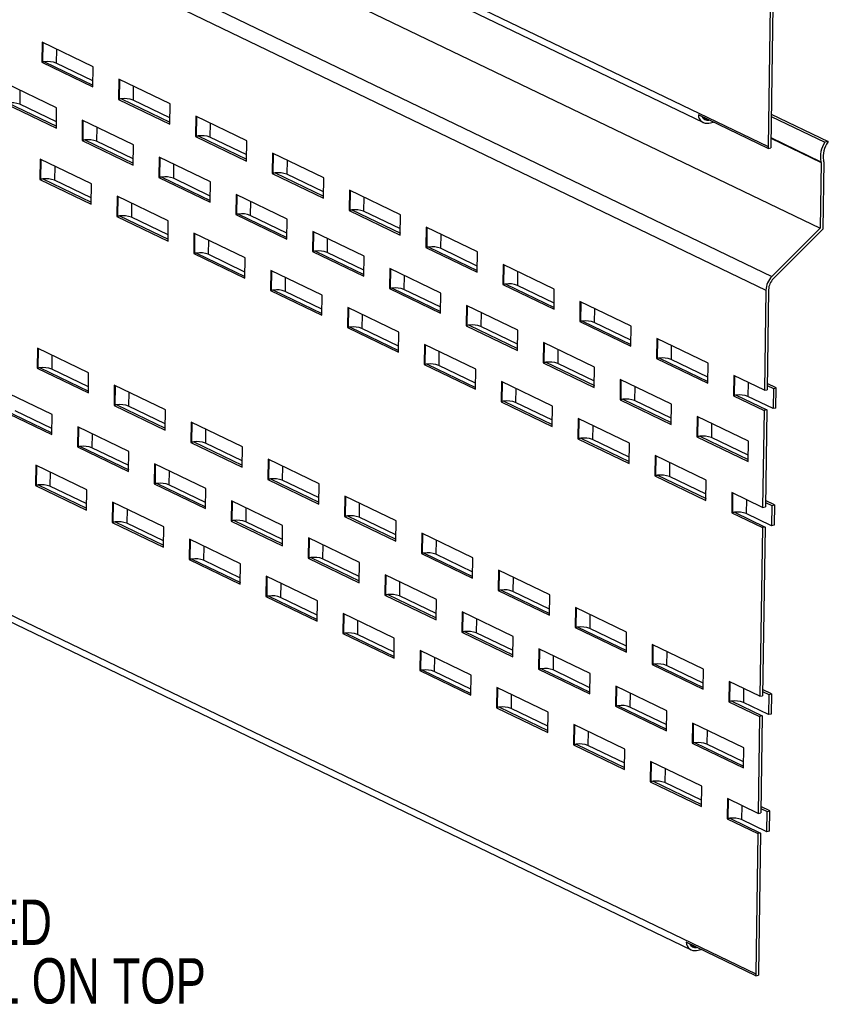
# Paper-space layout 'Sheet3' of a CAD drawing. Header units: inches. Extents: x 0.5 to 19.2, y -4 to 10.7.
# Tile 7 of 27: x 2.6 to 5.1, y 2.7 to 5.7. Entities that reach past the tile are written whole.
import ezdxf

# ---------------------------------------------------------------- set-up
doc = ezdxf.new("R2010")
doc.units = ezdxf.units.IN
doc.header["$MEASUREMENT"] = 0
doc.layers.add('FORMAT', color=7, linetype='Continuous')
doc.styles.add('SLDTEXTSTYLE3', font='TXT', dxfattribs={"width": 0.75})

# ---------------------------------------------------------------- blocks, each defined once
blk = doc.blocks.new('SW_NOTE_4')
at = {"layer": 'FORMAT', "color": 0, "char_height": 0.137795, "attachment_point": 1, "style": 'SLDTEXTSTYLE3'}
for s, insert in [('OVER LAP DETAIL', (0.0202, 0.0677)), ('CAN BE OVERLAPPED', (0.0202, -0.1105)), ('WITH EITHER PANEL ON TOP', (0.0202, -0.2887))]:
    blk.add_mtext(s, dxfattribs=dict(at, insert=insert))

psp = doc.layouts.new('Sheet3')

# ---------------------------------------------------------------- linework, layer by layer
at = {"color": 7, "linetype": 'Continuous', "lineweight": 25}
for p, q in [((1.5201318, 6.9764725), (4.9124979, 5.3421456)), ((1.7475972, 6.84546), (4.7159176, 5.4154239)), ((1.6782918, 6.7283919), (5.0706579, 5.094065)), ((1.5315802, 6.5818376), (4.9239463, 4.9475106)), ((1.5136494, 6.5399501), (4.9060153, 4.9056232)), ((4.9188336, 5.7687961), (4.9124979, 5.3421456)), ((4.9270805, 5.7705021), (4.9207449, 5.3438516)), ((2.7046353, 5.6599364), (2.7037218, 5.5984223)), ((2.8602746, 5.5849547), (2.7046353, 5.6599364)), ((2.7037218, 5.5984223), (2.7068388, 5.5990671)), ((2.7037218, 5.5984223), (2.8593611, 5.5234406)), ((2.7123435, 5.5999478), (2.8594448, 5.5290793)), ((2.85964, 5.5422216), (2.7478849, 5.5960614)), ((2.8593611, 5.5234406), (2.8602746, 5.5849547)), ((2.9383613, 5.5473351), (2.9374479, 5.4858211)), ((3.0940005, 5.4723534), (2.9383613, 5.5473351)), ((2.7491259, 5.4599287), (2.5934867, 5.5349104)), ((2.9374479, 5.4858211), (2.9405648, 5.4864658)), ((2.9374479, 5.4858211), (3.0930871, 5.4108394)), ((2.9460696, 5.4873465), (3.0931709, 5.4164781)), ((3.0933659, 5.4296204), (2.9816109, 5.4834602)), ((2.5925732, 5.4733964), (2.7482124, 5.3984146)), ((2.6011949, 5.4749218), (2.7482962, 5.4040534)), ((2.7484913, 5.4171956), (2.6367363, 5.4710355)), ((2.7482124, 5.3984146), (2.7491259, 5.4599287)), ((3.0930871, 5.4108394), (3.0940005, 5.4723534)), ((2.8272127, 5.4223092), (2.8262992, 5.3607951)), ((2.982852, 5.3473274), (2.8272127, 5.4223092)), ((3.1720873, 5.4347338), (3.1711739, 5.3732198)), ((3.3277266, 5.3597521), (3.1720873, 5.4347338)), ((4.9127698, 5.33672), (4.7007468, 5.4388655)), ((4.7326582, 5.4230734), (4.7332657, 5.423199)), ((4.9220804, 5.4337923), (5.0848826, 5.3553597)), ((4.9221922, 5.4413096), (5.0958772, 5.357634)), ((4.7325174, 5.4136039), (4.7469748, 5.4165945)), ((2.8262992, 5.3607951), (2.8294162, 5.3614399)), ((2.8262992, 5.3607951), (2.9819384, 5.2858133)), ((2.8349208, 5.3623205), (2.9820221, 5.2914521)), ((2.9822173, 5.3045944), (2.8704623, 5.3584342)), ((3.1711739, 5.3732198), (3.1742908, 5.3738646)), ((3.1711739, 5.3732198), (3.3268131, 5.2982381)), ((3.1797954, 5.3747453), (3.3268969, 5.3038768)), ((3.327092, 5.3170191), (3.2153369, 5.3708589)), ((3.3268131, 5.2982381), (3.3277266, 5.3597521)), ((5.0958772, 5.357634), (5.0848826, 5.3553597)), ((2.9819384, 5.2858133), (2.982852, 5.3473274)), ((4.9127698, 5.33672), (4.9211388, 5.3384512)), ((2.6993481, 5.3039005), (2.6984346, 5.2423865)), ((2.8549874, 5.2289189), (2.6993481, 5.3039005)), ((3.0609387, 5.3097079), (3.0600252, 5.2481939)), ((3.216578, 5.2347261), (3.0609387, 5.3097079)), ((3.4058133, 5.3221326), (3.4048998, 5.2606185)), ((3.5614526, 5.2471508), (3.4058133, 5.3221326)), ((5.0736296, 5.2941823), (5.0706579, 5.094065)), ((5.0818766, 5.2958883), (5.0788315, 5.0908414)), ((2.6984346, 5.2423865), (2.7015516, 5.2430312)), ((2.6984346, 5.2423865), (2.8540739, 5.1674048)), ((2.7070563, 5.243912), (2.8541576, 5.1730435)), ((2.8543528, 5.1861858), (2.7425977, 5.2400256)), ((3.0600252, 5.2481939), (3.0631422, 5.2488386)), ((3.0600252, 5.2481939), (3.2156644, 5.1732121)), ((3.0686469, 5.2497193), (3.2157482, 5.1788509)), ((3.2159434, 5.1919932), (3.1041883, 5.2458329)), ((3.4048998, 5.2606185), (3.4080168, 5.2612633)), ((3.4048998, 5.2606185), (3.560539, 5.1856368)), ((3.4135215, 5.262144), (3.5606228, 5.1912756)), ((3.560818, 5.2044178), (3.4490629, 5.2582576)), ((3.560539, 5.1856368), (3.5614526, 5.2471508)), ((2.8540739, 5.1674048), (2.8549874, 5.2289189)), ((3.2156644, 5.1732121), (3.216578, 5.2347261)), ((3.6395394, 5.2095314), (3.6386258, 5.1480173)), ((3.7951786, 5.1345496), (3.6395394, 5.2095314)), ((2.9330742, 5.1912993), (2.9321607, 5.1297852)), ((3.0887134, 5.1163176), (2.9330742, 5.1912993)), ((3.2946646, 5.1971066), (3.2937512, 5.1355926)), ((3.4503039, 5.1221249), (3.2946646, 5.1971066)), ((3.6386258, 5.1480173), (3.6417429, 5.148662)), ((3.6472475, 5.1495427), (3.7943488, 5.0786743)), ((2.9321607, 5.1297852), (2.9352777, 5.13043)), ((2.9321607, 5.1297852), (3.0877998, 5.0548035)), ((2.9407824, 5.1313107), (3.0878836, 5.0604422)), ((3.0880788, 5.0735845), (2.9763238, 5.1274243)), ((3.2937512, 5.1355926), (3.2968681, 5.1362374)), ((3.2937512, 5.1355926), (3.4493904, 5.0606108)), ((3.3023729, 5.137118), (3.4494742, 5.0662496)), ((3.4496694, 5.0793919), (3.3379142, 5.1332317)), ((3.4493904, 5.0606108), (3.4503039, 5.1221249)), ((3.6386258, 5.1480173), (3.7942651, 5.0730355)), ((3.794544, 5.0918166), (3.682789, 5.1456563)), ((3.7942651, 5.0730355), (3.7951786, 5.1345496)), ((3.0877998, 5.0548035), (3.0887134, 5.1163176)), ((3.8732653, 5.0969301), (3.8723518, 5.035416)), ((4.0289045, 5.0219483), (3.8732653, 5.0969301)), ((5.0706579, 5.094065), (4.9239463, 4.9475106)), ((5.0788315, 5.0908414), (4.9285613, 4.9407322)), ((3.1668002, 5.078698), (3.1658866, 5.017184)), ((3.3224394, 5.0037163), (3.1668002, 5.078698)), ((3.5283907, 5.0845053), (3.5274772, 5.0229913)), ((3.6840299, 5.0095236), (3.5283907, 5.0845053)), ((3.8723518, 5.035416), (3.8754688, 5.0360608)), ((3.8723518, 5.035416), (4.0279911, 4.9604343)), ((3.8809735, 5.0369414), (4.0280748, 4.966073)), ((4.0282701, 4.9792153), (3.9165149, 5.0330551)), ((3.1658866, 5.017184), (3.1690037, 5.0178287)), ((3.1658866, 5.017184), (3.3215259, 4.9422022)), ((3.1745083, 5.0187094), (3.3216096, 4.947841)), ((3.3218048, 4.9609833), (3.2100498, 5.014823)), ((3.3215259, 4.9422022), (3.3224394, 5.0037163)), ((3.5274772, 5.0229913), (3.5305941, 5.0236361)), ((3.5274772, 5.0229913), (3.6831165, 4.9480096)), ((3.5360989, 5.0245168), (3.6832002, 4.9536484)), ((3.6833953, 4.9667906), (3.5716402, 5.0206304)), ((3.6831165, 4.9480096), (3.6840299, 5.0095236)), ((4.0279911, 4.9604343), (4.0289045, 5.0219483)), ((3.7621167, 4.9719041), (3.7612033, 4.91039)), ((3.9177559, 4.8969224), (3.7621167, 4.9719041)), ((4.1069913, 4.9843288), (4.1060779, 4.9228148)), ((4.2626307, 4.9093471), (4.1069913, 4.9843288)), ((3.4005261, 4.9660968), (3.3996126, 4.9045827)), ((3.5561653, 4.891115), (3.4005261, 4.9660968)), ((3.7612033, 4.91039), (3.7643202, 4.9110348)), ((3.7612033, 4.91039), (3.9168425, 4.8354083)), ((3.7698248, 4.9119155), (3.9169261, 4.8410471)), ((4.1060779, 4.9228148), (4.1091948, 4.9234595)), ((4.1060779, 4.9228148), (4.261717, 4.847833)), ((4.1146996, 4.9243402), (4.2618009, 4.8534718)), ((4.2619959, 4.8666141), (4.1502409, 4.9204538)), ((4.261717, 4.847833), (4.2626307, 4.9093471)), ((3.3996126, 4.9045827), (3.4027296, 4.9052275)), ((3.3996126, 4.9045827), (3.5552519, 4.829601)), ((3.4082343, 4.9061081), (3.5553356, 4.8352397)), ((3.5555309, 4.848382), (3.4437758, 4.9022218)), ((3.5552519, 4.829601), (3.5561653, 4.891115)), ((3.9171213, 4.8541893), (3.8053663, 4.9080292)), ((3.9168425, 4.8354083), (3.9177559, 4.8969224)), ((4.9060153, 4.9056232), (4.9015001, 4.6015614)), ((4.9142623, 4.9073292), (4.9097471, 4.6032674)), ((3.6342521, 4.8534955), (3.6333387, 4.7919815)), ((3.7898914, 4.7785137), (3.6342521, 4.8534955)), ((3.9958427, 4.8593028), (3.9949291, 4.7977888)), ((4.151482, 4.7843211), (3.9958427, 4.8593028)), ((4.3407172, 4.8717275), (4.3398038, 4.8102135)), ((4.4963566, 4.7967458), (4.3407172, 4.8717275)), ((3.6333387, 4.7919815), (3.6364556, 4.7926262)), ((3.6333387, 4.7919815), (3.7889779, 4.7169997)), ((3.6419604, 4.7935069), (3.7890617, 4.7226385)), ((3.7892567, 4.7357808), (3.6775017, 4.7896205)), ((3.9949291, 4.7977888), (3.9980462, 4.7984335)), ((3.9949291, 4.7977888), (4.1505684, 4.7228071)), ((4.0035508, 4.7993142), (4.1506521, 4.7284458)), ((4.1508474, 4.741588), (4.0390923, 4.7954279)), ((4.3398038, 4.8102135), (4.3429207, 4.8108583)), ((4.3398038, 4.8102135), (4.4954432, 4.7352318)), ((4.3484256, 4.8117389), (4.4955268, 4.7408705)), ((4.4957221, 4.7540128), (4.3839669, 4.8078526)), ((4.4954432, 4.7352318), (4.4963566, 4.7967458)), ((3.7889779, 4.7169997), (3.7898914, 4.7785137)), ((4.1505684, 4.7228071), (4.151482, 4.7843211)), ((4.5744434, 4.7591262), (4.5735299, 4.6976122)), ((4.7300825, 4.6841445), (4.5744434, 4.7591262)), ((2.6908222, 4.7297695), (2.6899088, 4.6682554)), ((2.8464615, 4.6547877), (2.6908222, 4.7297695)), ((3.8679781, 4.7408942), (3.8670647, 4.6793802)), ((4.0236174, 4.6659124), (3.8679781, 4.7408942)), ((4.2295686, 4.7467016), (4.2286552, 4.6851874)), ((4.385208, 4.6717198), (4.2295686, 4.7467016)), ((4.5821515, 4.6991377), (4.7292529, 4.6282692)), ((2.6985304, 4.6697809), (2.8456317, 4.5989125)), ((3.8670647, 4.6793802), (3.8701816, 4.680025)), ((3.8670647, 4.6793802), (4.022704, 4.6043985)), ((3.8756863, 4.6809057), (4.0227877, 4.6100372)), ((4.0229828, 4.6231795), (3.9112277, 4.6770192)), ((4.2286552, 4.6851874), (4.2317721, 4.6858323)), ((4.2286552, 4.6851874), (4.3842946, 4.6102058)), ((4.2372767, 4.6867129), (4.3843782, 4.6158445)), ((4.3845732, 4.6289867), (4.2728183, 4.6828266)), ((4.3842946, 4.6102058), (4.385208, 4.6717198)), ((4.5735299, 4.6976122), (4.5766469, 4.698257)), ((4.5735299, 4.6976122), (4.729169, 4.6226304)), ((4.729448, 4.6414115), (4.6176928, 4.6952513)), ((4.729169, 4.6226304), (4.7300825, 4.6841445)), ((2.6899088, 4.6682554), (2.6930257, 4.6689001)), ((2.6899088, 4.6682554), (2.845548, 4.5932737)), ((2.8458269, 4.6120547), (2.7340719, 4.6658945)), ((2.845548, 4.5932737), (2.8464615, 4.6547877)), ((4.022704, 4.6043985), (4.0236174, 4.6659124)), ((4.8081693, 4.6465249), (4.8072558, 4.585011)), ((4.9015001, 4.6015614), (4.8081693, 4.6465249)), ((2.9245482, 4.6171682), (2.9236347, 4.5556541)), ((3.0801875, 4.5421864), (2.9245482, 4.6171682)), ((4.1017042, 4.628293), (4.1007906, 4.5667789)), ((4.2573434, 4.5533113), (4.1017042, 4.628293)), ((4.4632948, 4.6341004), (4.4623811, 4.5725863)), ((4.6189339, 4.5591186), (4.4632948, 4.6341004)), ((4.9099421, 4.6164096), (4.9289684, 4.6072435)), ((4.9372154, 4.6089494), (4.910026, 4.6220485)), ((2.7352917, 4.5283361), (2.5796524, 4.6033179)), ((4.8072558, 4.585011), (4.8103728, 4.5856557)), ((4.8072558, 4.585011), (4.9005867, 4.5400473)), ((4.8158774, 4.5865365), (4.9088336, 4.5417533)), ((4.928055, 4.5457294), (4.851419, 4.58265)), ((4.9015001, 4.6015614), (4.9097471, 4.6032674)), ((4.9289684, 4.6072435), (4.928055, 4.5457294)), ((4.9289684, 4.6072435), (4.9372154, 4.6089494)), ((4.9363019, 4.5474354), (4.9372154, 4.6089494)), ((2.9236347, 4.5556541), (2.9267517, 4.5562988)), ((2.9236347, 4.5556541), (3.0792741, 4.4806724)), ((2.9322564, 4.5571796), (3.0793578, 4.4863112)), ((3.0795529, 4.4994534), (2.9677978, 4.5532932)), ((4.1007906, 4.5667789), (4.1039077, 4.5674237)), ((4.1007906, 4.5667789), (4.25643, 4.4917972)), ((4.1094123, 4.5683044), (4.2565136, 4.4974359)), ((4.256709, 4.5105782), (4.1449538, 4.5644181)), ((4.25643, 4.4917972), (4.2573434, 4.5533113)), ((4.4623811, 4.5725863), (4.4654983, 4.573231)), ((4.4623811, 4.5725863), (4.6180205, 4.4976045)), ((4.4710029, 4.5741117), (4.6181041, 4.5032432)), ((4.6182994, 4.5163856), (4.5065442, 4.5702253)), ((4.6180205, 4.4976045), (4.6189339, 4.5591186)), ((2.5787389, 4.5418038), (2.7343782, 4.4668221)), ((2.5873606, 4.5433293), (2.7344619, 4.4724609)), ((2.7346571, 4.4856031), (2.622902, 4.5394429)), ((2.7343782, 4.4668221), (2.7352917, 4.5283361)), ((3.0792741, 4.4806724), (3.0801875, 4.5421864)), ((4.6970207, 4.5214991), (4.6961072, 4.459985)), ((4.8526601, 4.4465173), (4.6970207, 4.5214991)), ((4.9005867, 4.5400473), (4.8962128, 4.2455256)), ((4.9088336, 4.5417533), (4.9005867, 4.5400473)), ((4.9088336, 4.5417533), (4.9044598, 4.2472316)), ((4.9363019, 4.5474354), (4.928055, 4.5457294)), ((2.8133784, 4.4907166), (2.812465, 4.4292026)), ((2.9690176, 4.4157348), (2.8133784, 4.4907166)), ((3.1582743, 4.5045669), (3.1573607, 4.4430528)), ((3.3139135, 4.4295851), (3.1582743, 4.5045669)), ((4.3354302, 4.5156917), (4.3345168, 4.4541776)), ((4.4910693, 4.44071), (4.3354302, 4.5156917)), ((1.4827845, 4.461521), (4.8751506, 2.8271942)), ((4.6961072, 4.459985), (4.6992242, 4.4606297)), ((4.6961072, 4.459985), (4.8517464, 4.3850032)), ((4.7047288, 4.4615104), (4.8518302, 4.3906419)), ((2.812465, 4.4292026), (2.8155819, 4.4298474)), ((2.8210866, 4.4307281), (2.968188, 4.3598596)), ((3.1573607, 4.4430528), (3.1604778, 4.4436977)), ((3.1573607, 4.4430528), (3.3129999, 4.3680712)), ((3.1659824, 4.4445783), (3.3130837, 4.3737099)), ((3.3132789, 4.3868521), (3.2015239, 4.4406919)), ((4.3345168, 4.4541776), (4.3376337, 4.4548224)), ((4.3345168, 4.4541776), (4.4901559, 4.3791959)), ((4.3431383, 4.4557031), (4.4902398, 4.3848347)), ((4.4904348, 4.3979769), (4.3786797, 4.4518168)), ((4.4901559, 4.3791959), (4.4910693, 4.44071)), ((4.8520253, 4.4037843), (4.7402704, 4.4576241)), ((4.8517464, 4.3850032), (4.8526601, 4.4465173)), ((2.812465, 4.4292026), (2.9681042, 4.3542209)), ((2.968383, 4.3730019), (2.856628, 4.4268416)), ((2.9681042, 4.3542209), (2.9690176, 4.4157348)), ((3.3129999, 4.3680712), (3.3139135, 4.4295851)), ((4.5691561, 4.4030904), (4.5682427, 4.3415763)), ((4.7247955, 4.3281087), (4.5691561, 4.4030904)), ((2.6855351, 4.3737337), (2.6846216, 4.3122196)), ((2.8411743, 4.2987519), (2.6855351, 4.3737337)), ((3.0471044, 4.3781154), (3.046191, 4.3166013)), ((3.2027437, 4.3031337), (3.0471044, 4.3781154)), ((3.3920003, 4.3919656), (3.3910867, 4.3304516)), ((3.5476396, 4.316984), (3.3920003, 4.3919656)), ((4.5682427, 4.3415763), (4.5713596, 4.3422211)), ((4.5682427, 4.3415763), (4.7238818, 4.2665946)), ((4.5768642, 4.3431018), (4.7239657, 4.2722334)), ((1.7102499, 4.3305084), (4.6785702, 2.9004724)), ((2.6846216, 4.3122196), (2.6877386, 4.3128643)), ((2.6846216, 4.3122196), (2.8402608, 4.2372378)), ((2.6932433, 4.313745), (2.8403446, 4.2428765)), ((3.046191, 4.3166013), (3.0493079, 4.3172461)), ((3.046191, 4.3166013), (3.2018302, 4.2416196)), ((3.0548125, 4.3181268), (3.201914, 4.2472583)), ((3.202109, 4.2604006), (3.090354, 4.3142405)), ((3.3910867, 4.3304516), (3.3942038, 4.3310964)), ((3.3910867, 4.3304516), (3.546726, 4.2554699)), ((3.3997084, 4.3319771), (3.5468097, 4.2611086)), ((3.5470049, 4.274251), (3.4352499, 4.3280906)), ((3.546726, 4.2554699), (3.5476396, 4.316984)), ((4.7241607, 4.2853756), (4.6124058, 4.3392155)), ((4.7238818, 4.2665946), (4.7247955, 4.3281087)), ((2.8405397, 4.2560189), (2.7287847, 4.3098587)), ((2.8402608, 4.2372378), (2.8411743, 4.2987519)), ((3.2018302, 4.2416196), (3.2027437, 4.3031337)), ((4.8028823, 4.2904891), (4.8019686, 4.228975)), ((4.8962128, 4.2455256), (4.8028823, 4.2904891)), ((2.919261, 4.2611324), (2.9183475, 4.1996183)), ((3.0749004, 4.1861506), (2.919261, 4.2611324)), ((3.2808304, 4.2655141), (3.2799169, 4.204)), ((3.4364697, 4.1905324), (3.2808304, 4.2655141)), ((3.6257262, 4.2793644), (3.6248128, 4.2178504)), ((3.7813654, 4.2043827), (3.6257262, 4.2793644)), ((4.9046552, 4.2603738), (4.9236811, 4.2512077)), ((4.9319284, 4.2529135), (4.9047388, 4.2660125)), ((4.9236811, 4.2512077), (4.9227677, 4.1896936)), ((4.9236811, 4.2512077), (4.9319284, 4.2529135)), ((4.9319284, 4.2529135), (4.9310147, 4.1913995)), ((4.8019686, 4.228975), (4.8050858, 4.2296199)), ((4.8019686, 4.228975), (4.8952994, 4.1840115)), ((4.8105904, 4.2305005), (4.9035464, 4.1857175)), ((4.9227677, 4.1896936), (4.8461317, 4.2266142)), ((4.8962128, 4.2455256), (4.9044598, 4.2472316)), ((2.9183475, 4.1996183), (2.9214645, 4.200263)), ((2.9183475, 4.1996183), (3.0739868, 4.1246365)), ((2.9269692, 4.2011437), (3.0740705, 4.1302754)), ((3.0742657, 4.1434176), (2.9625107, 4.1972574)), ((3.2799169, 4.204), (3.2830339, 4.2046448)), ((3.2799169, 4.204), (3.4355561, 4.1290183)), ((3.2885386, 4.2055255), (3.4356399, 4.1346571)), ((3.4358351, 4.1477993), (3.32408, 4.2016392)), ((3.4355561, 4.1290183), (3.4364697, 4.1905324)), ((3.6248128, 4.2178504), (3.6279297, 4.2184951)), ((3.6248128, 4.2178504), (3.780452, 4.1428686)), ((3.6334345, 4.2193758), (3.7805358, 4.1485073)), ((3.780731, 4.1616497), (3.6689758, 4.2154895)), ((3.780452, 4.1428686), (3.7813654, 4.2043827)), ((4.9310147, 4.1913995), (4.9227677, 4.1896936)), ((3.0739868, 4.1246365), (3.0749004, 4.1861506)), ((3.8594522, 4.1667631), (3.8585388, 4.1052491)), ((4.0150915, 4.0917814), (3.8594522, 4.1667631)), ((4.8952994, 4.1840115), (4.8876869, 3.6713944)), ((4.9035464, 4.1857175), (4.8952994, 4.1840115)), ((4.9035464, 4.1857175), (4.8959339, 3.6731004)), ((3.152987, 4.1485311), (3.1520736, 4.087017)), ((3.3086262, 4.0735493), (3.152987, 4.1485311)), ((3.5145565, 4.1529128), (3.5136429, 4.0913987)), ((3.6701957, 4.0779311), (3.5145565, 4.1529128)), ((3.8585388, 4.1052491), (3.8616557, 4.1058938)), ((3.8585388, 4.1052491), (4.014178, 4.0302673)), ((3.8671603, 4.1067745), (4.0142618, 4.0359061)), ((4.0144569, 4.0490484), (3.9027018, 4.1028882)), ((3.1520736, 4.087017), (3.1551905, 4.0876617)), ((3.1520736, 4.087017), (3.3077128, 4.0120352)), ((3.1606953, 4.0885424), (3.3077966, 4.0176741)), ((3.3079918, 4.0308163), (3.1962367, 4.0846561)), ((3.3077128, 4.0120352), (3.3086262, 4.0735493)), ((3.5136429, 4.0913987), (3.51676, 4.0920435)), ((3.5136429, 4.0913987), (3.6692822, 4.016417)), ((3.5222646, 4.0929242), (3.6693659, 4.0220558)), ((3.6695611, 4.035198), (3.5578061, 4.0890379)), ((3.6692822, 4.016417), (3.6701957, 4.0779311)), ((4.014178, 4.0302673), (4.0150915, 4.0917814)), ((4.0931782, 4.0541618), (4.0922647, 3.9926478)), ((4.2488175, 3.9791801), (4.0931782, 4.0541618)), ((3.386713, 4.0359298), (3.3857996, 3.9744158)), ((3.5423523, 3.960948), (3.386713, 4.0359298)), ((3.7482824, 4.0403115), (3.7473689, 3.9787974)), ((3.9039216, 3.9653298), (3.7482824, 4.0403115)), ((4.0922647, 3.9926478), (4.0953817, 3.9932926)), ((4.0922647, 3.9926478), (4.2479041, 3.917666)), ((4.1008864, 3.9941732), (4.2479877, 3.9233048)), ((4.248183, 3.9364471), (4.1364278, 3.9902869)), ((3.3857996, 3.9744158), (3.3889165, 3.9750606)), ((3.3857996, 3.9744158), (3.5414388, 3.8994341)), ((3.3944213, 3.9759411), (3.5415226, 3.9050728)), ((3.5417177, 3.918215), (3.4299626, 3.9720548)), ((3.5414388, 3.8994341), (3.5423523, 3.960948)), ((3.7473689, 3.9787974), (3.7504859, 3.9794423)), ((3.7473689, 3.9787974), (3.9030082, 3.9038159)), ((3.7559906, 3.9803229), (3.9030919, 3.9094545)), ((3.9032871, 3.9225967), (3.791532, 3.9764366)), ((3.9030082, 3.9038159), (3.9039216, 3.9653298)), ((4.2479041, 3.917666), (4.2488175, 3.9791801)), ((3.6204391, 3.9233286), (3.6195256, 3.8618145)), ((3.7760783, 3.8483469), (3.6204391, 3.9233286)), ((3.9820084, 3.9277104), (3.981095, 3.8661963)), ((4.1376477, 3.8527286), (3.9820084, 3.9277104)), ((4.3269043, 3.9415605), (4.3259909, 3.8800466)), ((4.4825434, 3.8665788), (4.3269043, 3.9415605)), ((3.6195256, 3.8618145), (3.6226426, 3.8624593)), ((3.6195256, 3.8618145), (3.7751649, 3.7868328)), ((3.6281472, 3.86334), (3.7752486, 3.7924715)), ((3.981095, 3.8661963), (3.9842119, 3.866841)), ((3.981095, 3.8661963), (4.1367342, 3.7912146)), ((3.9897167, 3.8677218), (4.136818, 3.7968532)), ((4.137013, 3.8099956), (4.025258, 3.8638353)), ((4.3259909, 3.8800466), (4.3291078, 3.8806913)), ((4.3259909, 3.8800466), (4.48163, 3.8050649)), ((4.3346124, 3.8815721), (4.4817139, 3.8107035)), ((4.4819089, 3.8238459), (4.3701537, 3.8776856)), ((4.48163, 3.8050649), (4.4825434, 3.8665788)), ((3.7754437, 3.8056138), (3.6636887, 3.8594535)), ((3.7751649, 3.7868328), (3.7760783, 3.8483469)), ((4.1367342, 3.7912146), (4.1376477, 3.8527286)), ((3.8541651, 3.8107273), (3.8532515, 3.7492132)), ((4.0098043, 3.7357456), (3.8541651, 3.8107273)), ((4.2157343, 3.8151091), (4.2148209, 3.753595)), ((4.3713737, 3.7401273), (4.2157343, 3.8151091)), ((4.5606302, 3.8289594), (4.5597167, 3.7674453)), ((4.7162696, 3.7539776), (4.5606302, 3.8289594)), ((3.8532515, 3.7492132), (3.8563686, 3.749858)), ((3.8532515, 3.7492132), (4.0088908, 3.6742315)), ((3.8618732, 3.7507387), (4.0089745, 3.6798702)), ((4.0091697, 3.6930125), (3.8974147, 3.7468524)), ((4.2148209, 3.753595), (4.2179378, 3.7542397)), ((4.2148209, 3.753595), (4.3704603, 3.6786133)), ((4.2234427, 3.7551205), (4.3705439, 3.6842519)), ((4.3707392, 3.6973943), (4.258984, 3.7512341)), ((4.5597167, 3.7674453), (4.5628337, 3.76809)), ((4.5597167, 3.7674453), (4.7153561, 3.6924636)), ((4.5683383, 3.7689708), (4.7154397, 3.6981022)), ((4.7156348, 3.7112446), (4.6038799, 3.7650844)), ((4.7153561, 3.6924636), (4.7162696, 3.7539776)), ((4.0088908, 3.6742315), (4.0098043, 3.7357456)), ((4.3704603, 3.6786133), (4.3713737, 3.7401273)), ((4.7943563, 3.7163581), (4.7934426, 3.654844)), ((4.8876869, 3.6713944), (4.7943563, 3.7163581)), ((4.0878911, 3.698126), (4.0869775, 3.6366119)), ((4.2435302, 3.6231443), (4.0878911, 3.698126)), ((4.4494605, 3.7025078), (4.448547, 3.6409937)), ((4.6050996, 3.627526), (4.4494605, 3.7025078)), ((4.8961292, 3.6862428), (4.9151552, 3.6770765)), ((4.9234025, 3.6787825), (4.8962128, 3.6918815)), ((4.7934426, 3.654844), (4.7965598, 3.6554887)), ((4.7934426, 3.654844), (4.8867735, 3.6098805)), ((4.8020645, 3.6563695), (4.8950204, 3.6115863)), ((4.9142418, 3.6155624), (4.8376058, 3.6524831)), ((4.8876869, 3.6713944), (4.8959339, 3.6731004)), ((4.9151552, 3.6770765), (4.9142418, 3.6155624)), ((4.9151552, 3.6770765), (4.9234025, 3.6787825)), ((4.9234025, 3.6787825), (4.9224887, 3.6172684)), ((4.0869775, 3.6366119), (4.0900946, 3.6372567)), ((4.0869775, 3.6366119), (4.2426168, 3.5616302)), ((4.0955992, 3.6381374), (4.2427007, 3.567269)), ((4.2428958, 3.5804112), (4.1311407, 3.6342511)), ((4.2426168, 3.5616302), (4.2435302, 3.6231443)), ((4.448547, 3.6409937), (4.451664, 3.6416384)), ((4.448547, 3.6409937), (4.6041861, 3.566012)), ((4.4571686, 3.6425192), (4.60427, 3.5716508)), ((4.6044651, 3.584793), (4.4927099, 3.6386328)), ((4.6041861, 3.566012), (4.6050996, 3.627526)), ((4.8867735, 3.6098805), (4.8823999, 3.3153586)), ((4.8950204, 3.6115863), (4.8867735, 3.6098805)), ((4.8950204, 3.6115863), (4.8906469, 3.3170646)), ((4.9224887, 3.6172684), (4.9142418, 3.6155624)), ((4.321617, 3.5855247), (4.3207036, 3.5240106)), ((4.4772564, 3.510543), (4.321617, 3.5855247)), ((4.6831864, 3.5899065), (4.6822729, 3.5283924)), ((4.8388258, 3.5149247), (4.6831864, 3.5899065)), ((4.3207036, 3.5240106), (4.3238205, 3.5246555)), ((4.3207036, 3.5240106), (4.4763427, 3.449029)), ((4.3293251, 3.5255361), (4.4764266, 3.4546677)), ((4.4766216, 3.4678099), (4.3648668, 3.5216498)), ((4.4763427, 3.449029), (4.4772564, 3.510543)), ((4.6822729, 3.5283924), (4.6853898, 3.5290373)), ((4.6822729, 3.5283924), (4.8379123, 3.4534108)), ((4.6908945, 3.5299179), (4.8379959, 3.4590495)), ((4.838191, 3.4721917), (4.7264361, 3.5260315)), ((4.8379123, 3.4534108), (4.8388258, 3.5149247)), ((4.5553432, 3.4729234), (4.5544295, 3.4114095)), ((4.7109823, 3.3979418), (4.5553432, 3.4729234)), ((4.5630513, 3.4129348), (4.7101525, 3.3420666)), ((4.5544295, 3.4114095), (4.5575467, 3.4120542)), ((4.5544295, 3.4114095), (4.7100689, 3.3364276)), ((4.7103478, 3.3552086), (4.5985926, 3.4090485)), ((4.7100689, 3.3364276), (4.7109823, 3.3979418)), ((4.7890691, 3.3603223), (4.7881556, 3.298808)), ((4.8823999, 3.3153586), (4.7890691, 3.3603223)), ((4.890842, 3.330207), (4.9098682, 3.3210407)), ((4.9181152, 3.3227467), (4.8909256, 3.3358456)), ((4.9098682, 3.3210407), (4.9181152, 3.3227467)), ((4.9172018, 3.2612325), (4.9181152, 3.3227467)), ((4.7881556, 3.298808), (4.7912726, 3.2994531)), ((4.7881556, 3.298808), (4.8814862, 3.2538447)), ((4.7967772, 3.3003336), (4.8897332, 3.2555507)), ((4.9089548, 3.2595268), (4.8323185, 3.2964473)), ((4.8823999, 3.3153586), (4.8906469, 3.3170646)), ((4.9089548, 3.2595268), (4.9098682, 3.3210407)), ((4.8814862, 3.2538447), (4.8751506, 2.8271942)), ((4.8897332, 3.2555507), (4.8814862, 3.2538447)), ((4.8897332, 3.2555507), (4.8833975, 2.8288999)), ((4.9172018, 3.2612325), (4.9089548, 3.2595268)), ((4.8754225, 2.8217685), (4.6633995, 2.9239139)), ((4.6953109, 2.9081219), (4.6959183, 2.9082474)), ((4.6951701, 2.8986523), (4.7096274, 2.9016431)), ((4.8754225, 2.8217685), (4.8837915, 2.8234997))]:
    psp.add_line(p, q, dxfattribs=at)
at = {"color": 8, "linetype": 'Continuous', "lineweight": 25}
for p, q in [((2.7068388, 5.5990671), (2.7077206, 5.65845)), ((2.7485195, 5.6387945), (2.7478849, 5.5960614)), ((2.9405648, 5.4864658), (2.9414467, 5.5458487)), ((2.6373709, 5.5137685), (2.6367363, 5.4710355)), ((2.9822455, 5.5261932), (2.9816109, 5.4834602)), ((2.8294162, 5.3614399), (2.830298, 5.4208227)), ((3.1742908, 5.3738646), (3.1751727, 5.4332474)), ((4.711466, 5.433283), (4.7326582, 5.4230734)), ((2.8710968, 5.4011672), (2.8704623, 5.3584342)), ((3.2159715, 5.4135919), (3.2153369, 5.3708589)), ((4.9210984, 5.3676666), (5.0736296, 5.2941823)), ((4.9211292, 5.3697267), (5.0734243, 5.296356)), ((2.7015516, 5.2430312), (2.7024334, 5.3024141)), ((3.0631422, 5.2488386), (3.064024, 5.3082215)), ((3.4080168, 5.2612633), (3.4088986, 5.3206462)), ((3.4496976, 5.3009907), (3.4490629, 5.2582576)), ((2.7432323, 5.2827586), (2.7425977, 5.2400256)), ((3.1048228, 5.288566), (3.1041883, 5.2458329)), ((3.6417429, 5.148662), (3.6426246, 5.2080449)), ((2.9352777, 5.13043), (2.9361595, 5.1898128)), ((3.2968681, 5.1362374), (3.29775, 5.1956202)), ((3.6834234, 5.1883894), (3.682789, 5.1456563)), ((2.9769584, 5.1701574), (2.9763238, 5.1274243)), ((3.3385488, 5.1759647), (3.3379142, 5.1332317)), ((3.8754688, 5.0360608), (3.8763507, 5.0954437)), ((3.1690037, 5.0178287), (3.1698854, 5.0772116)), ((3.5305941, 5.0236361), (3.531476, 5.083019)), ((3.5722749, 5.0633634), (3.5716402, 5.0206304)), ((3.9171495, 5.0757882), (3.9165149, 5.0330551)), ((3.2106844, 5.0575561), (3.2100498, 5.014823)), ((3.7643202, 4.9110348), (3.7652021, 4.9704177)), ((4.1091948, 4.9234595), (4.1100767, 4.9828424)), ((3.4027296, 4.9052275), (3.4036115, 4.9646103)), ((3.4444103, 4.9449549), (3.4437758, 4.9022218)), ((3.8060009, 4.9507621), (3.8053663, 4.9080292)), ((4.1508755, 4.9631869), (4.1502409, 4.9204538)), ((3.6364556, 4.7926262), (3.6373375, 4.8520091)), ((3.9980462, 4.7984335), (3.998928, 4.8578164)), ((4.3429207, 4.8108583), (4.3438027, 4.8702411)), ((4.3846014, 4.8505856), (4.3839669, 4.8078526)), ((3.6781363, 4.8323536), (3.6775017, 4.7896205)), ((4.0397269, 4.8381609), (4.0390923, 4.7954279)), ((3.8701816, 4.680025), (3.8710635, 4.7394078)), ((4.2317721, 4.6858323), (4.2326541, 4.7452151)), ((4.5766469, 4.698257), (4.5775286, 4.7576399)), ((4.6183276, 4.7379843), (4.6176928, 4.6952513)), ((2.6930257, 4.6689001), (2.6939076, 4.728283)), ((2.7347064, 4.7086275), (2.7340719, 4.6658945)), ((3.9118624, 4.7197523), (3.9112277, 4.6770192)), ((4.2734528, 4.7255596), (4.2728183, 4.6828266)), ((4.8103728, 4.5856557), (4.8112548, 4.6450386)), ((2.9267517, 4.5562988), (2.9276335, 4.6156817)), ((4.1039077, 4.5674237), (4.1047894, 4.6268066)), ((4.4654983, 4.573231), (4.46638, 4.6326139)), ((4.507179, 4.6129583), (4.5065442, 4.5702253)), ((4.8520535, 4.625383), (4.851419, 4.58265)), ((2.9684324, 4.5960263), (2.9677978, 4.5532932)), ((4.1455884, 4.607151), (4.1449538, 4.5644181)), ((4.6992242, 4.4606297), (4.7001059, 4.5200126)), ((3.1604778, 4.4436977), (3.1613595, 4.5030806)), ((4.3376337, 4.4548224), (4.3385155, 4.5142053)), ((4.3793144, 4.4945498), (4.3786797, 4.4518168)), ((4.7409049, 4.5003572), (4.7402704, 4.4576241)), ((2.8155819, 4.4298474), (2.8164638, 4.4892303)), ((2.8572626, 4.4695747), (2.856628, 4.4268416)), ((3.2021585, 4.483425), (3.2015239, 4.4406919)), ((4.5713596, 4.3422211), (4.5722413, 4.401604)), ((2.6877386, 4.3128643), (2.6886204, 4.3722472)), ((3.0493079, 4.3172461), (3.0501898, 4.376629)), ((3.3942038, 4.3310964), (3.3950855, 4.3904793)), ((3.4358844, 4.3708237), (3.4352499, 4.3280906)), ((4.6130403, 4.3819485), (4.6124058, 4.3392155)), ((2.7294193, 4.3525916), (2.7287847, 4.3098587)), ((3.0909886, 4.3569734), (3.090354, 4.3142405)), ((4.8050858, 4.2296199), (4.8059675, 4.2890028)), ((2.9214645, 4.200263), (2.9223463, 4.2596459)), ((3.2830339, 4.2046448), (3.2839157, 4.2640277)), ((3.6279297, 4.2184951), (3.6288116, 4.277878)), ((3.6696104, 4.2582225), (3.6689758, 4.2154895)), ((4.8467665, 4.2693472), (4.8461317, 4.2266142)), ((2.9631453, 4.2399905), (2.9625107, 4.1972574)), ((3.3247147, 4.2443722), (3.32408, 4.2016392)), ((3.8616557, 4.1058938), (3.8625376, 4.1652767)), ((3.1551905, 4.0876617), (3.1560724, 4.1470446)), ((3.51676, 4.0920435), (3.5176417, 4.1514264)), ((3.5584405, 4.1317709), (3.5578061, 4.0890379)), ((3.9033364, 4.1456212), (3.9027018, 4.1028882)), ((3.1968712, 4.1273892), (3.1962367, 4.0846561)), ((4.0953817, 3.9932926), (4.0962635, 4.0526754)), ((3.3889165, 3.9750606), (3.3897984, 4.0344435)), ((3.4305972, 4.0147879), (3.4299626, 3.9720548)), ((3.7504859, 3.9794423), (3.7513678, 4.0388252)), ((3.7921666, 4.0191696), (3.791532, 3.9764366)), ((4.1370625, 4.0330199), (4.1364278, 3.9902869)), ((3.6226426, 3.8624593), (3.6235244, 3.9218422)), ((3.9842119, 3.866841), (3.9850938, 3.9262239)), ((4.3291078, 3.8806913), (4.3299895, 3.9400742)), ((3.6643233, 3.9021866), (3.6636887, 3.8594535)), ((4.0258926, 3.9065683), (4.025258, 3.8638353)), ((4.3707885, 3.9204186), (4.3701537, 3.8776856)), ((3.8563686, 3.749858), (3.8572503, 3.8092409)), ((4.2179378, 3.7542397), (4.2188198, 3.8136226)), ((4.5628337, 3.76809), (4.5637157, 3.8274729)), ((4.6045144, 3.8078173), (4.6038799, 3.7650844)), ((3.8980493, 3.7895854), (3.8974147, 3.7468524)), ((4.2596185, 3.7939672), (4.258984, 3.7512341)), ((4.7965598, 3.6554887), (4.7974416, 3.7148716)), ((4.0900946, 3.6372567), (4.0909764, 3.6966396)), ((4.451664, 3.6416384), (4.4525457, 3.7010213)), ((4.8382406, 3.6952162), (4.8376058, 3.6524831)), ((4.1317752, 3.6769841), (4.1311407, 3.6342511)), ((4.4933447, 3.6813659), (4.4927099, 3.6386328)), ((4.3238205, 3.5246555), (4.3247023, 3.5840383)), ((4.3655012, 3.5643828), (4.3648668, 3.5216498)), ((4.6853898, 3.5290373), (4.6862719, 3.58842)), ((4.7270706, 3.5687646), (4.7264361, 3.5260315)), ((4.5575467, 3.4120542), (4.5584284, 3.4714371)), ((4.5992274, 3.4517817), (4.5985926, 3.4090485)), ((4.7912726, 3.2994531), (4.7921543, 3.3588357)), ((4.8329533, 3.3391802), (4.8323185, 3.2964473)), ((4.6741186, 2.9183315), (4.6953109, 2.9081219))]:
    psp.add_line(p, q, dxfattribs=at)
at = {"color": 7, "linetype": 'Continuous', "lineweight": 25}
for centre, radius, start, end in [((2.7198285, 5.5355193), 0.0648618, 96.6266345, 101.5525798), ((2.7224854, 5.5282382), 0.0724232, 69.4693061, 98.0499719), ((2.9535551, 5.4229132), 0.0648666, 96.6266681, 101.552308), ((2.9562114, 5.4156371), 0.0724231, 69.4692923, 98.0499602), ((2.6113369, 5.4032126), 0.0724229, 69.4693022, 98.0500926), ((4.727334, 5.4396941), 0.0266001, 181.785058, 281.2368406), ((4.7284869, 5.4415371), 0.018929, 204.0240254, 282.7304962), ((2.8424034, 5.2979085), 0.0648452, 96.6261561, 101.5532962), ((2.8450628, 5.2906111), 0.0724231, 69.4692628, 98.0500408), ((3.1872818, 5.3103094), 0.0648693, 96.6270728, 101.5523795), ((3.1899373, 5.3030349), 0.072424, 69.4694374, 98.0498662), ((5.0749452, 5.3709637), 0.024816, 323.5126032, 327.5105986), ((4.9536489, 5.3414884), 0.0411562, 179.0849712, 186.6532417), ((4.9509883, 5.3433432), 0.0302477, 179.0370119, 189.307376), ((5.1544096, 5.3112433), 0.0823423, 147.6039926, 190.4162322), ((5.1517335, 5.3129792), 0.0714076, 142.7447375, 190.2225055), ((5.0620153, 5.2962419), 0.0198645, 358.9798822, 11.806709), ((5.0638619, 5.2943562), 0.0097693, 358.9801025, 11.8122574), ((2.7145442, 5.179468), 0.0648776, 96.6276039, 101.5523546), ((2.7171981, 5.1722017), 0.0724239, 69.4693759, 98.0497853), ((3.0761375, 5.1852592), 0.0648939, 96.628373, 101.5518236), ((3.0787886, 5.1780085), 0.0724244, 69.4694704, 98.0497163), ((3.4210037, 5.1977309), 0.0648462, 96.625822, 101.5528861), ((3.4236634, 5.1904337), 0.0724239, 69.4694887, 98.0499317), ((3.6547283, 5.0851439), 0.0648319, 96.6260184, 101.5541782), ((3.6573895, 5.0778339), 0.0724225, 69.469079, 98.0501077), ((2.9482646, 5.066897), 0.0648468, 96.6256957, 101.5527743), ((2.9509243, 5.0596006), 0.0724237, 69.4694679, 98.0499269), ((3.3098579, 5.0726855), 0.0648659, 96.6262686, 101.5519633), ((3.3125149, 5.0654089), 0.0724228, 69.4692996, 98.0500697), ((3.8884586, 4.9725089), 0.0648659, 96.6262686, 101.5519633), ((3.8911155, 4.9652323), 0.0724228, 69.4692996, 98.0500697), ((3.181999, 4.9542494), 0.0648939, 96.628373, 101.5518236), ((3.1846501, 4.9469986), 0.0724244, 69.4694704, 98.0497163), ((3.5435894, 4.9600554), 0.0648951, 96.6281199, 101.5516004), ((3.5462406, 4.9528066), 0.0724238, 69.4693868, 98.0497489), ((4.9676625, 4.9040152), 0.0616682, 135.1450496, 178.5058393), ((4.9634234, 4.9060466), 0.0491778, 135.1454609, 178.5055516), ((3.7773056, 4.8475167), 0.0648319, 96.6260184, 101.5541782), ((3.7799668, 4.8402054), 0.0724237, 69.4694465, 98.0499739), ((4.1221859, 4.8599046), 0.064869, 96.6271278, 101.5525925), ((4.1248414, 4.8526308), 0.072423, 69.4692271, 98.0499085), ((3.4157194, 4.8416756), 0.0648659, 96.6262686, 101.5519633), ((3.4183763, 4.8343979), 0.0724239, 69.4694887, 98.0499317), ((3.6494522, 4.7290372), 0.0649036, 96.6284399, 101.5512804), ((3.6521022, 4.7217972), 0.0724233, 69.4692832, 98.0498525), ((4.0110331, 4.7349012), 0.0648462, 96.625822, 101.5528861), ((4.0136929, 4.7276048), 0.072423, 69.4693048, 98.0501156), ((4.3559118, 4.7472967), 0.0648756, 96.6263362, 101.5514194), ((4.3585675, 4.7400292), 0.0724233, 69.469405, 98.0499643), ((4.5896364, 4.6347133), 0.0648577, 96.6270007, 101.5531959), ((4.5922933, 4.6274285), 0.0724228, 69.4691796, 98.0499561), ((2.7060129, 4.6053702), 0.0648438, 96.6263203, 101.5536382), ((2.7086723, 4.5980699), 0.0724246, 69.4696272, 98.0497932), ((3.8831884, 4.6163739), 0.0649664, 96.6311233, 101.5490734), ((3.8858279, 4.6091954), 0.0724239, 69.4692504, 98.0497027), ((4.2447656, 4.6222531), 0.0648934, 96.6268758, 101.5503438), ((4.2474189, 4.6150033), 0.0724233, 69.4693284, 98.0501431), ((4.823383, 4.5219825), 0.0649889, 96.6319746, 101.548222), ((4.8260191, 4.5148258), 0.0724243, 69.469292, 98.0497122), ((2.9397382, 4.4927739), 0.0648388, 96.6261301, 101.5538284), ((2.9423985, 4.4854705), 0.0724227, 69.4692661, 98.0501287), ((4.1169042, 4.5038367), 0.0649016, 96.6286668, 101.5515298), ((4.1195542, 4.4965933), 0.0724247, 69.4696483, 98.0497721), ((4.4784932, 4.5096539), 0.0648916, 96.6282873, 101.5519093), ((4.4811448, 4.5024041), 0.0724212, 69.4687453, 98.0501567), ((4.7122115, 4.3970997), 0.064844, 96.6264778, 101.5537188), ((4.7148707, 4.3897988), 0.0724253, 69.469732, 98.0497395), ((2.8285881, 4.3661989), 0.0649638, 96.6308745, 101.549084), ((2.8312282, 4.3590177), 0.072424, 69.4692715, 98.0496816), ((3.1734658, 4.3801529), 0.0648585, 96.625552, 101.5516676), ((3.1761244, 4.3728688), 0.0724231, 69.4693291, 98.0500913), ((4.3506179, 4.3913121), 0.064824, 96.6257169, 101.5544797), ((4.3532802, 4.3839926), 0.0724241, 69.4695646, 98.0498047), ((4.5843356, 4.2787618), 0.0647723, 96.6237517, 101.5564449), ((4.5870063, 4.2713917), 0.0724237, 69.4694127, 98.0500587), ((2.7007244, 4.2493435), 0.0648346, 96.6259702, 101.5539883), ((2.7033851, 4.2420342), 0.0724244, 69.4696065, 98.0497884), ((3.0623064, 4.2536467), 0.0649141, 96.6291397, 101.5510569), ((3.0649544, 4.2464159), 0.0724245, 69.4696061, 98.0498143), ((3.4072003, 4.2675094), 0.0649016, 96.6286668, 101.5515298), ((3.4098501, 4.2602666), 0.0724241, 69.4692926, 98.0496605), ((4.8180722, 4.166085), 0.0648486, 96.625174, 101.5520456), ((4.8207324, 4.1587916), 0.0724225, 69.4692454, 98.0501239), ((2.9344518, 4.1367331), 0.0648438, 96.6263203, 101.5536382), ((2.9371111, 4.1294327), 0.0724247, 69.4696483, 98.0497721), ((3.2960197, 4.1411246), 0.064834, 96.6260972, 101.5540994), ((3.2986804, 4.1338144), 0.0724247, 69.4696483, 98.0497721), ((3.6409184, 4.1549554), 0.0648536, 96.6265433, 101.553177), ((3.6435763, 4.1476658), 0.0724236, 69.4694592, 98.0499101), ((3.8746435, 4.0423614), 0.0648463, 96.6265682, 101.5536284), ((3.8773022, 4.0350636), 0.0724245, 69.4696061, 98.0498143), ((3.1681679, 4.0241928), 0.0647821, 96.6238197, 101.5559006), ((3.1708373, 4.016833), 0.0724231, 69.4693291, 98.0500913), ((3.5297345, 4.0285941), 0.0647624, 96.6233728, 101.5568238), ((3.5324067, 4.0212147), 0.0724231, 69.4693291, 98.0500913), ((3.7661327, 3.9086146), 0.072422, 69.46914, 98.0502293), ((4.1083698, 3.9297479), 0.0648585, 96.625552, 101.5516676), ((4.1110284, 3.9224637), 0.0724231, 69.4693291, 98.0500913), ((3.4019059, 3.9115061), 0.0648683, 96.6256212, 101.5511222), ((3.4045636, 3.9042347), 0.0724202, 69.4687741, 98.0505952), ((3.7634768, 3.915878), 0.0648782, 96.6259991, 101.5507443), ((3.635641, 3.7988599), 0.0649141, 96.6291397, 101.5510569), ((3.6382891, 3.791632), 0.0724216, 69.4687868, 98.0501663), ((3.9972084, 3.8032527), 0.0649029, 96.6284151, 101.5513052), ((3.9998585, 3.7960142), 0.0724212, 69.4687453, 98.0501567), ((4.342111, 3.8170625), 0.0649439, 96.6302722, 101.5499244), ((4.344754, 3.8098621), 0.0724236, 69.4692089, 98.0496931), ((3.8693544, 3.6863378), 0.064834, 96.6260972, 101.5540994), ((3.8720151, 3.6790276), 0.0724247, 69.4696483, 98.0497721), ((4.2309278, 3.6906905), 0.0648633, 96.6266093, 101.5526347), ((4.2335845, 3.6834099), 0.0724241, 69.4695646, 98.0498047), ((4.5758317, 3.7044931), 0.0649116, 96.6290467, 101.55115), ((4.5784803, 3.6972595), 0.0724249, 69.4696476, 98.0498238), ((4.8095441, 3.5919785), 0.064824, 96.6257169, 101.5544797), ((4.8122063, 3.584659), 0.0724241, 69.4695646, 98.0498047), ((4.1030804, 3.5737365), 0.064834, 96.6260972, 101.5540994), ((4.1057413, 3.5664279), 0.0724231, 69.4693291, 98.0500913), ((4.4646482, 3.5781282), 0.064824, 96.6257169, 101.5544797), ((4.4673107, 3.5708113), 0.0724215, 69.4690382, 98.0503311), ((4.3368101, 3.4611009), 0.0648685, 96.6259304, 101.5512893), ((4.3394672, 3.453826), 0.0724237, 69.4694127, 98.0500587), ((4.6983794, 3.4654827), 0.0648685, 96.6259304, 101.5512893), ((4.7010366, 3.4582082), 0.0724233, 69.4693284, 98.0501431), ((4.5705362, 3.3485001), 0.064868, 96.6259113, 101.5513083), ((4.5731938, 3.3412301), 0.0724184, 69.468414, 98.0509552), ((4.8042818, 3.2357757), 0.0649927, 96.6306399, 101.5465798), ((4.8069189, 3.2286216), 0.0724256, 69.4698659, 98.0495034), ((4.6899866, 2.9247424), 0.0266, 181.7849395, 281.2368781), ((4.6911393, 2.9265851), 0.0189286, 204.0230457, 282.7316323), ((4.9163022, 2.8265369), 0.0411569, 179.084896, 186.6532007), ((4.9136409, 2.8283917), 0.0302477, 179.0372517, 189.307362)]:
    psp.add_arc(centre, radius, start, end, dxfattribs=at)

# ---------------------------------------------------------------- block references
at = {"layer": 'FORMAT'}
psp.add_blockref('SW_NOTE_4', (1.2248587, 3.1638806), dxfattribs=at)

doc.saveas('drawing.dxf')
